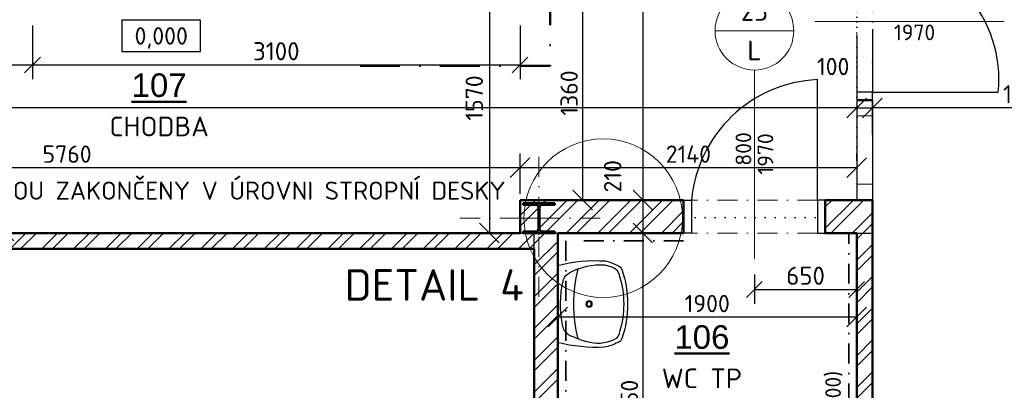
# Model space of a CAD drawing. Header units: millimetres. Extents: x -118752 to 407724, y -73278 to 155058.
# Tile 151 of 256: x 94143 to 100403, y 61864 to 64219. Entities that reach past the tile are written whole.
import ezdxf
from ezdxf.enums import TextEntityAlignment as Align

# ---------------------------------------------------------------- set-up
doc = ezdxf.new("R2010")
doc.units = ezdxf.units.MM
doc.header["$LTSCALE"] = 10
doc.linetypes.add('DASHDOT', pattern=[25.4, 12.7, -6.35, 0, -6.35])
doc.linetypes.add('DOT', pattern=[6.35, 0, -6.35])
doc.layers.add('CA_umyvadlo 1 (55x45)', color=7, linetype='Continuous')
doc.layers.add('IN_SANITA', color=7, linetype='Continuous')
for name, color, linetype, lineweight in [('CKBUBLINY', 1, 'Continuous', 18), ('CKBUBLINY_POPIS', 3, 'Continuous', 25), ('CKDVERE_', 7, 'Continuous', 25), ('CKDVERE_NADROVINOU', 1, 'DASHDOT', 18), ('CKDVERE_OSY', 1, 'Continuous', 18), ('CKDVERE_POPIS', 3, 'Continuous', 25), ('CKDVERE_ZARUBNE_RAM', 5, 'Continuous', 25), ('CKKOTY', 3, 'Continuous', 25), ('CKKOTY_VYS', 3, 'Continuous', 25), ('CKOBKLAD_POPIS', 3, 'Continuous', 25), ('CKOKNA', 1, 'Continuous', 18), ('CKPOPISM', 6, 'Continuous', 50), ('CKPOPISM_POPIS', 3, 'Continuous', 25), ('CKRASTR', 7, 'DASHDOT', 15), ('CKREZY_OZNACENI', 4, 'DASHDOT', 50), ('CKSTENY_PODROVINOU', 7, 'Continuous', 25), ('CKSTENY_REZ', 6, 'Continuous', 50), ('CKTEXTY_MALE', 3, 'Continuous', 18), ('CKTEXTY_STREDNI', 6, 'Continuous', 25), ('CSPROFILY_OSY', 1, 'DASHDOT', 18), ('CSPROFILY_REZY', 4, 'Continuous', 50), ('obklady', 4, 'DASHDOT', 35), ('srafy', 7, 'Continuous', 18)]:
    doc.layers.add(name, color=color, linetype=linetype, lineweight=lineweight)
doc.layers.add('CKDVERE_DORAZ', color=7, linetype='DOT', lineweight=25, plot=False)
doc.styles.add('Arial', font='arial.ttf', dxfattribs={"width": 0.8})
doc.styles.get("Standard").update_dxf_attribs({"font": 'isocpeur.ttf'})
doc.dimstyles.new('CADKON', dxfattribs={"dimscale": 50, "dimtxt": 2.2, "dimasz": 2.5, "dimexe": 1.8, "dimexo": 5, "dimgap": 0.6, "dimtad": 1, "dimrnd": 1, "dimtxsty": 'Standard', "dimblk1": 'OBLIQUE', "dimblk2": 'OBLIQUE', "dimsah": 1, "dimcen": 2.5, "dimadec": 1, "dimazin": 2, "dimtfac": 1, "dimtdec": 4, "dimtix": 1, "dimtmove": 2, "dimatfit": 3, "dimldrblk": 'OPEN30', "dimfxl": 5, "dimfxlon": 1, "dimtolj": 1, "dimarcsym": 0})
doc.dimstyles.new('CADKON obrazky', dxfattribs={"dimscale": 50, "dimtxt": 2.2, "dimasz": 2.5, "dimexe": 1.8, "dimexo": 2, "dimgap": 0.6, "dimtad": 1, "dimrnd": 1, "dimtxsty": 'Standard', "dimblk1": 'OBLIQUE', "dimblk2": 'OBLIQUE', "dimsah": 1, "dimcen": 2.5, "dimadec": 1, "dimazin": 2, "dimtfac": 1, "dimtdec": 4, "dimtix": 1, "dimtmove": 2, "dimatfit": 3, "dimldrblk": 'OPEN30', "dimfxl": 5, "dimfxlon": 1, "dimtolj": 1, "dimarcsym": 0})

# ---------------------------------------------------------------- blocks, each defined once
blk = doc.blocks.new('_OBLIQUE')
at = {"color": 0, "linetype": 'ByBlock'}
blk.add_line((-0.5, -0.5), (0.5, 0.5), dxfattribs=at)
blk = doc.blocks.new('*D7846')
at = {"layer": 'CKKOTY', "color": 0, "lineweight": -2}
for p, q in [((97564.4, 62080.4), (97564.4, 62420.4)), ((99464.4, 62080.4), (99464.4, 62420.4)), ((97564.4, 62330.4), (99464.4, 62330.4))]:
    blk.add_line(p, q, dxfattribs=at)
at = {"layer": 'Defpoints', "color": 0}
for p in [(99464.4, 62330.4), (97564.4, 61342.9), (99464.4, 61342.9)]:
    blk.add_point(p, dxfattribs=at)
at = {"layer": 'CKKOTY', "color": 0, "lineweight": -2, "xscale": 125, "yscale": 125, "zscale": 125, "rotation": 180}
blk.add_blockref('_OBLIQUE', (97564.4, 62330.4), dxfattribs=at)
at = {"layer": 'CKKOTY', "color": 0, "lineweight": -2, "xscale": 125, "yscale": 125, "zscale": 125}
blk.add_blockref('_OBLIQUE', (99464.4, 62330.4), dxfattribs=at)
at = {"layer": 'CKKOTY', "color": 0, "insert": (98514.4, 62415.4), "char_height": 110, "attachment_point": 5}
blk.add_mtext('\\A1;1900', dxfattribs=at)
blk = doc.blocks.new('_Open30')
at = {"color": 0, "lineweight": -2}
for p, q in [((-1, 0.268), (0, 0)), ((0, 0), (-1, -0.268)), ((0, 0), (-1, 0))]:
    blk.add_line(p, q, dxfattribs=at)
blk = doc.blocks.new('*D7862')
at = {"layer": 'CKKOTY', "color": 0, "lineweight": -2}
for p, q in [((99464.4, 64113.2), (99464.4, 63748.2)), ((99564.4, 64158.2), (99564.4, 63748.2)), ((99464.4, 63658.2), (99564.4, 63658.2))]:
    blk.add_line(p, q, dxfattribs=at)
at = {"layer": 'Defpoints', "color": 0}
for p in [(99464.4, 63613.2), (99564.4, 63658.2), (99564.4, 63658.2)]:
    blk.add_point(p, dxfattribs=at)
at = {"layer": 'CKKOTY', "color": 0, "lineweight": -2, "xscale": 125, "yscale": 125, "zscale": 125, "rotation": 180}
blk.add_blockref('_OBLIQUE', (99464.4, 63658.2), dxfattribs=at)
at = {"layer": 'CKKOTY', "color": 0, "lineweight": -2, "xscale": 125, "yscale": 125, "zscale": 125}
blk.add_blockref('_OBLIQUE', (99564.4, 63658.2), dxfattribs=at)
at = {"layer": 'CKKOTY', "color": 0, "insert": (99315.1, 63921.6), "char_height": 110, "attachment_point": 5}
blk.add_mtext('\\A1;100', dxfattribs=at)
blk = doc.blocks.new('*D7863')
at = {"layer": 'CKKOTY', "color": 0, "lineweight": -2}
for p, q in [((99464.4, 64108.2), (99464.4, 63748.2)), ((99464.4, 63658.2), (87054.4, 63658.2)), ((87054.4, 63213.2), (87054.4, 63568.2))]:
    blk.add_line(p, q, dxfattribs=at)
at = {"layer": 'Defpoints', "color": 0}
for p in [(87054.4, 63713.2), (87054.4, 63658.2), (99464.4, 63608.2)]:
    blk.add_point(p, dxfattribs=at)
at = {"layer": 'CKKOTY', "color": 0, "lineweight": -2, "xscale": 125, "yscale": 125, "zscale": 125, "rotation": 180}
blk.add_blockref('_OBLIQUE', (87054.4, 63658.2), dxfattribs=at)
at = {"layer": 'CKKOTY', "color": 0, "lineweight": -2, "xscale": 125, "yscale": 125, "zscale": 125}
blk.add_blockref('_OBLIQUE', (99464.4, 63658.2), dxfattribs=at)
at = {"layer": 'CKKOTY', "color": 0, "insert": (93610.6, 63763.6), "char_height": 110, "attachment_point": 5}
blk.add_mtext('\\A1;12410', dxfattribs=at)
blk = doc.blocks.new('*D7878')
at = {"layer": 'CKKOTY', "color": 0, "lineweight": -2}
for p, q in [((96824.4, 64433.1), (97039.8, 64433.1)), ((97129.8, 64433.1), (97129.8, 62863.2)), ((96824.4, 62863.2), (97039.8, 62863.2))]:
    blk.add_line(p, q, dxfattribs=at)
at = {"layer": 'Defpoints', "color": 0}
for p in [(97324.4, 64433.1), (97129.8, 62863.2), (97324.4, 62863.2)]:
    blk.add_point(p, dxfattribs=at)
at = {"layer": 'CKKOTY', "color": 0, "lineweight": -2, "xscale": 125, "yscale": 125, "zscale": 125}
for p, rotation in [((97129.8, 64433.1), 90), ((97129.8, 62863.2), 270)]:
    blk.add_blockref('_OBLIQUE', p, dxfattribs=dict(at, rotation=rotation))
at = {"layer": 'CKKOTY', "color": 0, "insert": (97033.1, 63721.7), "char_height": 110, "attachment_point": 5, "rotation": 90}
blk.add_mtext('\\A1;1570', dxfattribs=at)
blk = doc.blocks.new('*D7881')
at = {"layer": 'CKKOTY', "color": 0, "lineweight": -2}
for p, q in [((97947.6, 63073.2), (98194.8, 63073.2)), ((98104.8, 63073.2), (98104.8, 62863.2)), ((98064.4, 62863.2), (98194.8, 62863.2))]:
    blk.add_line(p, q, dxfattribs=at)
at = {"layer": 'Defpoints', "color": 0}
for p in [(97447.6, 63073.2), (97564.4, 62863.2), (98104.8, 62863.2)]:
    blk.add_point(p, dxfattribs=at)
at = {"layer": 'CKKOTY', "color": 0, "lineweight": -2, "xscale": 125, "yscale": 125, "zscale": 125}
for p, rotation in [((98104.8, 63073.2), 90), ((98104.8, 62863.2), 270)]:
    blk.add_blockref('_OBLIQUE', p, dxfattribs=dict(at, rotation=rotation))
at = {"layer": 'CKKOTY', "color": 0, "insert": (97913.1, 63224.1), "char_height": 110, "attachment_point": 5, "rotation": 90}
blk.add_mtext('\\A1;210', dxfattribs=at)
blk = doc.blocks.new('*D7882')
at = {"layer": 'CKKOTY', "color": 0, "lineweight": -2}
for p, q in [((98064.4, 62863.2), (98194.8, 62863.2)), ((98104.8, 62863.2), (98104.8, 60713.2)), ((98064.4, 60713.2), (98194.8, 60713.2))]:
    blk.add_line(p, q, dxfattribs=at)
at = {"layer": 'Defpoints', "color": 0}
for p in [(97564.4, 62863.2), (97564.4, 60713.2), (98104.8, 60713.2)]:
    blk.add_point(p, dxfattribs=at)
at = {"layer": 'CKKOTY', "color": 0, "lineweight": -2, "xscale": 125, "yscale": 125, "zscale": 125}
for p, rotation in [((98104.8, 62863.2), 90), ((98104.8, 60713.2), 270)]:
    blk.add_blockref('_OBLIQUE', p, dxfattribs=dict(at, rotation=rotation))
at = {"layer": 'CKKOTY', "color": 0, "insert": (98019.8, 61788.2), "char_height": 110, "attachment_point": 5, "rotation": 90}
blk.add_mtext('\\A1;2150', dxfattribs=at)
blk = doc.blocks.new('*D8404')
at = {"layer": 'CKKOTY', "color": 0, "lineweight": -2}
for p, q in [((98064.4, 66308.2), (98194.8, 66308.2)), ((98104.8, 66308.2), (98104.8, 63073.2)), ((97947.6, 63073.2), (98194.8, 63073.2))]:
    blk.add_line(p, q, dxfattribs=at)
at = {"layer": 'Defpoints', "color": 0}
for p in [(97564.4, 66308.2), (97447.6, 63073.2), (98104.8, 63073.2)]:
    blk.add_point(p, dxfattribs=at)
at = {"layer": 'CKKOTY', "color": 0, "lineweight": -2, "xscale": 125, "yscale": 125, "zscale": 125}
for p, rotation in [((98104.8, 66308.2), 90), ((98104.8, 63073.2), 270)]:
    blk.add_blockref('_OBLIQUE', p, dxfattribs=dict(at, rotation=rotation))
at = {"layer": 'CKKOTY', "color": 0, "insert": (97996.8, 64448), "char_height": 110, "attachment_point": 5, "rotation": 90}
blk.add_mtext('\\A1;3235', dxfattribs=at)
blk = doc.blocks.new('*D8696')
at = {"layer": 'CKKOTY', "color": 0, "lineweight": -2}
for p, q in [((98814.4, 62599.2), (98814.4, 62414.6)), ((99464.4, 62599.2), (99464.4, 62414.6)), ((98814.4, 62504.6), (99464.4, 62504.6))]:
    blk.add_line(p, q, dxfattribs=at)
at = {"layer": 'Defpoints', "color": 0}
for p in [(98814.4, 62699.2), (99464.4, 62699.2), (99464.4, 62504.6)]:
    blk.add_point(p, dxfattribs=at)
at = {"layer": 'CKKOTY', "color": 0, "lineweight": -2, "xscale": 100, "yscale": 100, "zscale": 100, "rotation": 180}
blk.add_blockref('_OBLIQUE', (98814.4, 62504.6), dxfattribs=at)
at = {"layer": 'CKKOTY', "color": 0, "lineweight": -2, "xscale": 100, "yscale": 100, "zscale": 100}
blk.add_blockref('_OBLIQUE', (99464.4, 62504.6), dxfattribs=at)
at = {"layer": 'CKKOTY', "color": 0, "insert": (99139.4, 62592.1), "char_height": 115, "attachment_point": 5}
blk.add_mtext('\\A1;650', dxfattribs=at)
blk = doc.blocks.new('*D8703')
at = {"layer": 'CKKOTY', "color": 0, "lineweight": -2}
for p, q in [((94124.4, 66463.2), (93966.5, 66463.2)), ((94056.5, 66463.2), (94056.5, 62863.2)), ((94106.9, 62863.2), (93966.5, 62863.2))]:
    blk.add_line(p, q, dxfattribs=at)
at = {"layer": 'Defpoints', "color": 0}
for p in [(94224.4, 66463.2), (94056.5, 62863.2), (94206.9, 62863.2)]:
    blk.add_point(p, dxfattribs=at)
at = {"layer": 'CKKOTY', "color": 0, "lineweight": -2, "xscale": 100, "yscale": 100, "zscale": 100}
for p, rotation in [((94056.5, 66463.2), 90), ((94056.5, 62863.2), 270)]:
    blk.add_blockref('_OBLIQUE', p, dxfattribs=dict(at, rotation=rotation))
at = {"layer": 'CKKOTY', "color": 0, "insert": (93969, 64451.5), "char_height": 115, "attachment_point": 5, "rotation": 90}
blk.add_mtext('\\A1;3600', dxfattribs=at)
blk = doc.blocks.new('*D8705')
at = {"layer": 'CKKOTY', "color": 0, "lineweight": -2}
for p, q in [((92924.4, 64181.4), (92924.4, 63841.4)), ((94224.4, 64181.4), (94224.4, 63841.4)), ((92924.4, 63931.4), (94224.4, 63931.4))]:
    blk.add_line(p, q, dxfattribs=at)
at = {"layer": 'Defpoints', "color": 0}
for p in [(92924.4, 64463.2), (94224.4, 64433.2), (94224.4, 63931.4)]:
    blk.add_point(p, dxfattribs=at)
at = {"layer": 'CKKOTY', "color": 0, "lineweight": -2, "xscale": 100, "yscale": 100, "zscale": 100, "rotation": 180}
blk.add_blockref('_OBLIQUE', (92924.4, 63931.4), dxfattribs=at)
at = {"layer": 'CKKOTY', "color": 0, "lineweight": -2, "xscale": 100, "yscale": 100, "zscale": 100}
blk.add_blockref('_OBLIQUE', (94224.4, 63931.4), dxfattribs=at)
at = {"layer": 'CKKOTY', "color": 0, "insert": (93574.4, 64018.9), "char_height": 115, "attachment_point": 5}
blk.add_mtext('\\A1;1300', dxfattribs=at)
blk = doc.blocks.new('*D8706')
at = {"layer": 'CKKOTY', "color": 0, "lineweight": -2}
for p, q in [((94224.4, 64181.4), (94224.4, 63841.4)), ((97324.4, 64181.4), (97324.4, 63841.4)), ((94224.4, 63931.4), (97324.4, 63931.4))]:
    blk.add_line(p, q, dxfattribs=at)
at = {"layer": 'Defpoints', "color": 0}
for p in [(94224.4, 64433.2), (97324.4, 64433.2), (97324.4, 63931.4)]:
    blk.add_point(p, dxfattribs=at)
at = {"layer": 'CKKOTY', "color": 0, "lineweight": -2, "xscale": 100, "yscale": 100, "zscale": 100, "rotation": 180}
blk.add_blockref('_OBLIQUE', (94224.4, 63931.4), dxfattribs=at)
at = {"layer": 'CKKOTY', "color": 0, "lineweight": -2, "xscale": 100, "yscale": 100, "zscale": 100}
blk.add_blockref('_OBLIQUE', (97324.4, 63931.4), dxfattribs=at)
at = {"layer": 'CKKOTY', "color": 0, "insert": (95774.4, 64018.9), "char_height": 115, "attachment_point": 5}
blk.add_mtext('\\A1;3100', dxfattribs=at)
blk = doc.blocks.new('*D8708')
at = {"layer": 'CKKOTY', "color": 0, "lineweight": -2}
for p, q in [((99564.4, 63490.7), (99564.4, 63748.2)), ((100964.4, 63563.2), (100964.4, 63748.2)), ((100964.4, 63658.2), (99564.4, 63658.2))]:
    blk.add_line(p, q, dxfattribs=at)
at = {"layer": 'Defpoints', "color": 0}
for p in [(99564.4, 63658.2), (100964.4, 63463.2), (99564.4, 63390.7)]:
    blk.add_point(p, dxfattribs=at)
at = {"layer": 'CKKOTY', "color": 0, "lineweight": -2, "xscale": 100, "yscale": 100, "zscale": 100, "rotation": 180}
blk.add_blockref('_OBLIQUE', (99564.4, 63658.2), dxfattribs=at)
at = {"layer": 'CKKOTY', "color": 0, "lineweight": -2, "xscale": 100, "yscale": 100, "zscale": 100}
blk.add_blockref('_OBLIQUE', (100964.4, 63658.2), dxfattribs=at)
at = {"layer": 'CKKOTY', "color": 0, "insert": (100545.4, 63745.7), "char_height": 115, "attachment_point": 5}
blk.add_mtext('\\A1;1400', dxfattribs=at)
blk = doc.blocks.new('*D8845')
at = {"layer": 'CKKOTY', "color": 0, "lineweight": -2}
for p, q in [((91564.4, 63323.2), (91564.4, 63369.9)), ((97324.4, 63113.2), (97324.4, 63369.9)), ((91564.4, 63279.9), (97324.4, 63279.9))]:
    blk.add_line(p, q, dxfattribs=at)
at = {"layer": 'Defpoints', "color": 0}
for p in [(97324.4, 63279.9), (91564.4, 63073.2), (97324.4, 62863.2)]:
    blk.add_point(p, dxfattribs=at)
at = {"layer": 'CKKOTY', "color": 0, "lineweight": -2, "xscale": 125, "yscale": 125, "zscale": 125, "rotation": 180}
blk.add_blockref('_OBLIQUE', (91564.4, 63279.9), dxfattribs=at)
at = {"layer": 'CKKOTY', "color": 0, "lineweight": -2, "xscale": 125, "yscale": 125, "zscale": 125}
blk.add_blockref('_OBLIQUE', (97324.4, 63279.9), dxfattribs=at)
at = {"layer": 'CKKOTY', "color": 0, "insert": (94444.4, 63364.9), "char_height": 110, "attachment_point": 5}
blk.add_mtext('\\A1;5760', dxfattribs=at)
blk = doc.blocks.new('*D8846')
at = {"layer": 'CKKOTY', "color": 0, "lineweight": -2}
for p, q in [((97324.4, 63113.2), (97324.4, 63369.9)), ((99464.4, 63323.2), (99464.4, 63369.9)), ((97324.4, 63279.9), (99464.4, 63279.9))]:
    blk.add_line(p, q, dxfattribs=at)
at = {"layer": 'Defpoints', "color": 0}
for p in [(99464.4, 63279.9), (99464.4, 63073.2), (97324.4, 62863.2)]:
    blk.add_point(p, dxfattribs=at)
at = {"layer": 'CKKOTY', "color": 0, "lineweight": -2, "xscale": 125, "yscale": 125, "zscale": 125, "rotation": 180}
blk.add_blockref('_OBLIQUE', (97324.4, 63279.9), dxfattribs=at)
at = {"layer": 'CKKOTY', "color": 0, "lineweight": -2, "xscale": 125, "yscale": 125, "zscale": 125}
blk.add_blockref('_OBLIQUE', (99464.4, 63279.9), dxfattribs=at)
at = {"layer": 'CKKOTY', "color": 0, "insert": (98394.4, 63364.9), "char_height": 110, "attachment_point": 5}
blk.add_mtext('\\A1;2140', dxfattribs=at)
blk = doc.blocks.new('*D8848')
at = {"layer": 'CKKOTY', "color": 0, "lineweight": -2}
for p, q in [((97574.4, 64433.2), (97811.3, 64433.2)), ((97721.3, 64433.2), (97721.3, 63073.2)), ((97574.4, 63073.2), (97811.3, 63073.2))]:
    blk.add_line(p, q, dxfattribs=at)
at = {"layer": 'Defpoints', "color": 0}
for p in [(97324.4, 64433.2), (97324.4, 63073.2), (97721.3, 63073.2)]:
    blk.add_point(p, dxfattribs=at)
at = {"layer": 'CKKOTY', "color": 0, "lineweight": -2, "xscale": 125, "yscale": 125, "zscale": 125}
for p, rotation in [((97721.3, 64433.2), 90), ((97721.3, 63073.2), 270)]:
    blk.add_blockref('_OBLIQUE', p, dxfattribs=dict(at, rotation=rotation))
at = {"layer": 'CKKOTY', "color": 0, "insert": (97636.3, 63753.2), "char_height": 110, "attachment_point": 5, "rotation": 90}
blk.add_mtext('\\A1;1360', dxfattribs=at)
blk = doc.blocks.new('*U5138')
at = {"color": 0, "linetype": 'ByBlock', "lineweight": -2}
blk.add_lwpolyline([(-5, -2), (5, -2), (5, 2), (-5, 2), (-5, -2)], dxfattribs=at)
blk = doc.blocks.new('CK_S_EXT_HEAHEA200')
for p, q in [((-100, 95), (100, 95)), ((-100, 95), (-100, 85)), ((-100, 85), (-21.25, 85)), ((-3.25, -67), (-3.25, 67)), ((3.25, -67), (3.25, 67)), ((100, 85), (21.25, 85)), ((100, 95), (100, 85)), ((-100, -95), (-100, -85)), ((-100, -85), (-21.25, -85)), ((-100, -95), (100, -95)), ((100, -85), (21.25, -85)), ((100, -95), (100, -85))]:
    blk.add_line(p, q)
for centre, start, end in [((-21.25, 67), 0, 90), ((21.25, 67), 90, 180), ((-21.25, -67), 270, 0), ((21.25, -67), 180, 270)]:
    blk.add_arc(centre, 18, start, end)
blk = doc.blocks.new('umyvadlo 1 (55x45)_P')
at = {"layer": 'CA_umyvadlo 1 (55x45)', "linetype": 'ByBlock'}
for points in [[(-0.2448, 0.0002, 0.077931), (-0.2731, -0.3008, 0.068031), (-0.2441, -0.381, 0.244962), (-0.2183, -0.4075, 0.165243), (0.2196, -0.4075, 0.244752), (0.2453, -0.381, 0.072964), (0.2756, -0.2947, 0.073303), (0.246, 0.0002)], [(-0.1991, -0.0766, 0.13917), (-0.2483, -0.2973), (-0.2369, -0.3358, 0.309536), (-0.174, -0.3925, 0.150009), (0.1756, -0.3925, 0.287481), (0.2281, -0.3557, 0.190467), (0.2403, -0.1835, 0.04778), (0.2004, -0.0766, 0.225267), (0.1455, -0.0326, 0.117325), (-0.1541, -0.0357, 0.189059), (-0.198, -0.0744)]]:
    blk.add_lwpolyline(points, format="xyb", close=True, dxfattribs=at)
blk.add_lwpolyline([(-0.2199, -0.1274, -0.125328), (0.2222, -0.1274)], format="xyb", dxfattribs=at)
for radius in [0.0204, 0.0139]:
    blk.add_circle((0.0006, -0.1987), radius, dxfattribs=at)
blk = doc.blocks.new('CK_BUBBLE_2_0_0')
at = {"color": 0, "linetype": 'ByBlock', "lineweight": -2}
blk.add_line((1, 0), (-1, 0), dxfattribs=at)
blk.add_circle((0, 0), 1, dxfattribs=at)
blk = doc.blocks.new('CKBL2010716104115', base_point=(94518, 62923))
blk = doc.blocks.new('CKBL2032316081210')

msp = doc.modelspace()

# ---------------------------------------------------------------- hatches: boundary and pattern name
at = {"layer": 'srafy', "transparency": 33554661}
h = msp.add_hatch(dxfattribs=at)
h.set_pattern_fill('ANSI32', color=256, scale=15, style=0)
edge = h.paths.add_edge_path()
edge.add_line((97544.387, 63043.162), (97465.637, 63043.162))
edge.add_arc((97465.637, 63025.162), 18, 90, 180)
edge.add_line((97447.637, 63025.162), (97447.637, 62958.162))
edge.add_line((97447.637, 62958.162), (97447.637, 62891.162))
edge.add_arc((97465.637, 62891.162), 18, 180, 270)
edge.add_line((97465.637, 62873.162), (97544.387, 62873.162))
edge.add_line((97544.387, 62873.162), (97544.387, 62863.162))
edge.add_line((97544.387, 62863.162), (97564.387, 62863.162))
edge.add_line((97564.387, 62863.162), (98364.387, 62863.162))
edge.add_line((98364.387, 62863.162), (98364.387, 62963.162))
edge.add_line((98364.387, 62963.162), (98364.387, 63073.162))
edge.add_line((98364.387, 63073.162), (97444.387, 63073.162))
edge.add_line((97444.387, 63073.162), (97444.387, 63053.162))
edge.add_line((97444.387, 63053.162), (97544.387, 63053.162))
edge.add_line((97544.387, 63053.162), (97544.387, 63043.162))
edge = h.paths.add_edge_path()
edge.add_line((97423.137, 63043.162), (97344.387, 63043.162))
edge.add_line((97344.387, 63043.162), (97344.387, 63053.162))
edge.add_line((97344.387, 63053.162), (97444.387, 63053.162))
edge.add_line((97444.387, 63053.162), (97444.387, 63073.162))
edge.add_line((97444.387, 63073.162), (97324.387, 63073.162))
edge.add_line((97324.387, 63073.162), (97324.387, 62958.162))
edge.add_line((97324.387, 62958.162), (97441.137, 62958.162))
edge.add_line((97441.137, 62958.162), (97441.137, 63025.162))
edge.add_arc((97423.137, 63025.162), 18, 0, 90)
edge = h.paths.add_edge_path()
edge.add_line((97324.387, 62958.162), (97324.387, 62863.162))
edge.add_line((97324.387, 62863.162), (97344.387, 62863.162))
edge.add_line((97344.387, 62863.162), (97344.387, 62873.162))
edge.add_line((97344.387, 62873.162), (97423.137, 62873.162))
edge.add_arc((97423.137, 62891.162), 18, 270, 360)
edge.add_line((97441.137, 62891.162), (97441.137, 62958.162))
edge.add_line((97441.137, 62958.162), (97324.387, 62958.162))
h.paths.add_polyline_path([(99464.387, 63073.162), (99264.387, 63073.162), (99264.387, 62963.162), (99264.387, 62863.162), (99414.387, 62863.162), (99464.387, 62863.162), (99564.387, 62863.162), (99564.387, 63073.162)])
h.paths.add_polyline_path([(99464.387, 62863.162), (99464.387, 60713.162), (99464.387, 60563.162), (99464.387, 60413.162), (99564.387, 60413.162), (99564.387, 62863.162)])
h.paths.add_polyline_path([(98400.731, 60713.162), (98328.044, 60713.162), (98218.276, 60713.162), (97810.499, 60713.162), (97700.731, 60713.162), (97628.044, 60713.162), (97564.387, 60713.162), (97564.387, 60563.162), (99464.387, 60563.162), (99464.387, 60713.162)])
h = msp.add_hatch(dxfattribs=at)
h.set_pattern_fill('ANSI32', color=256, scale=15, style=0)
edge = h.paths.add_edge_path()
edge.add_line((89404.387, 62863.162), (89404.387, 62763.162))
edge.add_line((89404.387, 62763.162), (91444.387, 62763.162))
edge.add_line((91444.387, 62763.162), (91444.387, 62863.162))
edge.add_line((91444.387, 62863.162), (91344.387, 62863.162))
edge.add_line((91344.387, 62863.162), (91344.387, 62873.162))
edge.add_line((91344.387, 62873.162), (91423.137, 62873.162))
edge.add_arc((91423.137, 62891.162), 18, 270, 360)
edge.add_line((91441.137, 62891.162), (91441.137, 62958.162))
edge.add_line((91441.137, 62958.162), (91324.387, 62958.162))
edge.add_line((91324.387, 62958.162), (91324.387, 62863.162))
edge.add_line((91324.387, 62863.162), (89404.387, 62863.162))
h.paths.add_polyline_path([(88504.387, 62863.162), (87054.387, 62863.162), (87054.387, 62858.162), (87054.387, 62763.162), (88504.387, 62763.162)])
edge = h.paths.add_edge_path()
edge.add_line((91564.387, 62863.162), (91564.387, 62958.162))
edge.add_line((91564.387, 62958.162), (91447.637, 62958.162))
edge.add_line((91447.637, 62958.162), (91447.637, 62891.162))
edge.add_arc((91465.637, 62891.162), 18, 180, 270)
edge.add_line((91465.637, 62873.162), (91544.387, 62873.162))
edge.add_line((91544.387, 62873.162), (91544.387, 62863.162))
edge.add_line((91544.387, 62863.162), (91444.387, 62863.162))
edge.add_line((91444.387, 62863.162), (91444.387, 62763.162))
edge.add_line((91444.387, 62763.162), (92204.387, 62763.162))
edge.add_line((92204.387, 62763.162), (92204.387, 62863.162))
edge.add_line((92204.387, 62863.162), (91564.387, 62863.162))
h.paths.add_polyline_path([(93104.387, 62763.162), (97414.387, 62763.162), (97414.387, 62863.162), (97344.387, 62863.162), (97324.387, 62863.162), (93104.387, 62863.162)])
h.paths.add_polyline_path([(97414.387, 59082.662), (97564.387, 59082.662), (97564.387, 60563.162), (97564.387, 60713.162), (97564.387, 61373.162), (97564.387, 61433.162), (97564.387, 62863.162), (97414.387, 62863.162), (97414.387, 62763.162)])

# ---------------------------------------------------------------- linework, layer by layer
at = {"layer": 'CKBUBLINY'}
msp.add_line((98814.387, 62699.162), (98814.387, 62699.162), dxfattribs=at)
at = {"layer": 'CKDVERE_'}
for p, q in [((99214.387, 63073.162), (99214.387, 63838.162)), ((99564.387, 63758.162), (100364.387, 63758.162))]:
    msp.add_line(p, q, dxfattribs=at)
for centre, radius, start, end in [((99548.99, 63838.92), 819.387, 354.3437937, 88.923285), ((99252.387, 62997.623), 841.397, 92.5885104, 174.8491662)]:
    msp.add_arc(centre, radius, start, end, dxfattribs=at)
at = {"layer": 'CKDVERE_DORAZ'}
for p, q in [((99464.387, 63408.162), (99464.387, 64608.162)), ((99264.387, 62963.162), (98364.387, 62963.162))]:
    msp.add_line(p, q, dxfattribs=at)
at = {"layer": 'CKDVERE_NADROVINOU'}
for p, q in [((99464.387, 63758.162), (99464.387, 64658.162)), ((99564.387, 63758.162), (99564.387, 64658.162)), ((99214.387, 63073.162), (98414.387, 63073.162)), ((99214.387, 62863.162), (98414.387, 62863.162))]:
    msp.add_line(p, q, dxfattribs=at)
at = {"layer": 'CKDVERE_OSY'}
for p, q in [((100400.387, 64208.162), (99200.387, 64208.162)), ((98814.387, 63899.162), (98814.387, 62699.162))]:
    msp.add_line(p, q, dxfattribs=at)
at = {"layer": 'CKDVERE_ZARUBNE_RAM'}
for p, q in [((99564.387, 63758.162), (99464.387, 63758.162)), ((99464.387, 63758.162), (99464.387, 63708.162)), ((99564.387, 63708.162), (99564.387, 63758.162)), ((99464.387, 63708.162), (99564.387, 63708.162)), ((98364.387, 63073.162), (98414.387, 63073.162)), ((98364.387, 62863.162), (98364.387, 63073.162)), ((98414.387, 63073.162), (98414.387, 62863.162)), ((99264.387, 63073.162), (99214.387, 63073.162)), ((99214.387, 63073.162), (99214.387, 62863.162)), ((99264.387, 62863.162), (99264.387, 63073.162)), ((98414.387, 62863.162), (98364.387, 62863.162)), ((99214.387, 62863.162), (99264.387, 62863.162))]:
    msp.add_line(p, q, dxfattribs=at)
at = {"layer": 'CKOKNA'}
for p, q in [((99464.387, 63608.162), (99464.387, 63708.162)), ((99464.387, 63708.162), (99564.387, 63708.162)), ((99564.387, 63608.162), (99564.387, 63708.162)), ((99464.387, 63608.162), (99464.387, 63173.162)), ((99464.387, 63608.162), (99564.387, 63608.162)), ((99564.387, 63608.162), (99564.387, 63173.162)), ((99464.387, 63173.162), (99564.387, 63173.162)), ((99464.387, 63173.162), (99464.387, 63073.162)), ((99564.387, 63173.162), (99564.387, 63073.162)), ((99464.387, 63073.162), (99564.387, 63073.162))]:
    msp.add_line(p, q, dxfattribs=at)
at = {"layer": 'CKRASTR'}
for p, q in [((97444.387, 62458.162), (97444.387, 63458.162)), ((96944.387, 62958.162), (97944.387, 62958.162))]:
    msp.add_line(p, q, dxfattribs=at)
at = {"layer": 'CKREZY_OZNACENI', "ltscale": 2}
for p in [(97516.196, 64945.507), (96306.837, 63926.32)]:
    msp.add_line(p, (97516.196, 63926.32), dxfattribs=at)
at = {"layer": 'CKSTENY_PODROVINOU'}
for p, q in [((99464.387, 63708.162), (99464.387, 63073.162)), ((99564.387, 63708.162), (99564.387, 63073.162)), ((99464.387, 63073.162), (99564.387, 63073.162)), ((97414.387, 62763.162), (97414.387, 62863.162)), ((99464.387, 62863.162), (99564.387, 62863.162))]:
    msp.add_line(p, q, dxfattribs=at)
at = {"layer": 'CKSTENY_PODROVINOU', "color": 0, "linetype": 'Continuous'}
msp.add_line((97324.387, 62863.162), (97564.387, 62863.162), dxfattribs=at)
at = {"layer": 'CKSTENY_REZ'}
for p, q in [((99464.387, 63708.162), (99564.387, 63708.162)), ((99464.387, 63708.162), (99564.387, 63708.162)), ((97324.387, 63073.162), (98364.387, 63073.162)), ((97324.387, 62863.162), (97324.387, 63073.162)), ((98364.387, 62863.162), (98364.387, 63073.162)), ((99264.387, 63073.162), (99464.387, 63073.162)), ((99264.387, 62863.162), (99264.387, 63073.162)), ((99464.387, 63073.162), (99564.387, 63073.162)), ((99564.387, 63073.162), (99564.387, 60413.162)), ((93104.387, 62863.162), (97324.387, 62863.162)), ((97564.387, 62863.162), (97564.387, 60713.162)), ((97564.387, 62863.162), (98364.387, 62863.162)), ((99264.387, 62863.162), (99464.387, 62863.162)), ((99464.387, 62863.162), (99464.387, 60713.162)), ((93104.387, 62763.162), (97414.387, 62763.162)), ((97414.387, 62763.162), (97414.387, 59082.662))]:
    msp.add_line(p, q, dxfattribs=at)
at = {"layer": 'CKTEXTY_MALE'}
msp.add_circle((97852.87, 62958.162), 503.851, dxfattribs=at)
at = {"layer": 'CSPROFILY_OSY'}
for p, q in [((97444.387, 62853.162), (97444.387, 63098.162)), ((97334.387, 62958.162), (97554.387, 62958.162))]:
    msp.add_line(p, q, dxfattribs=at)
at = {"layer": 'obklady'}
msp.add_lwpolyline([(98364.387, 62813.162), (97614.387, 62813.162), (97614.387, 60763.162), (99414.387, 60763.162), (99414.387, 62863.162)], dxfattribs=at)

# ---------------------------------------------------------------- block references
at = {"layer": 'CKBUBLINY'}
ref = msp.add_blockref('CK_BUBBLE_2_0_0', (98814.387, 64149.162), dxfattribs=dict(at, xscale=250, yscale=250, zscale=250))
ref.add_attrib('NUM1', '23', dxfattribs={"layer": 'CKBUBLINY_POPIS', "height": 125}).set_placement((98814.387, 64211.662), align=Align.CENTER)
ref.add_attrib('NUM2', 'L', dxfattribs={"layer": 'CKBUBLINY_POPIS', "height": 125}).set_placement((98814.387, 64086.662), align=Align.TOP_CENTER)
at = {"layer": 'CKKOTY_VYS'}
ref = msp.add_blockref('*U5138', (95042.986, 64116.06), dxfattribs=dict(at, xscale=50, yscale=50, zscale=50))
ref.add_attrib('Výška', '0,000', dxfattribs={"layer": '0', "color": 0, "linetype": 'ByBlock', "lineweight": -2, "height": 110}).set_placement((95042.986, 64116.06), align=Align.MIDDLE_CENTER)
at = {"layer": 'CKPOPISM'}
ref = msp.add_blockref('CKBL2010716104115', (95029.557, 63478.107), dxfattribs=dict(at, xscale=0.5, yscale=0.5, zscale=0.5))
ref.add_attrib('JMENO', 'CHODBA', dxfattribs={"layer": 'CKPOPISM_POPIS', "height": 125}).set_placement((95029.557, 63478.107), align=Align.CENTER)
ref.add_attrib('CISLO', '%%U107', dxfattribs={"height": 150, "style": 'Arial'}).set_placement((95029.557, 63728.107), align=Align.CENTER)
ref = msp.add_blockref('CKBL2032316081210', (98480.264, 61877.741), dxfattribs=at)
ref.add_attrib('CISLO', '%%U106', dxfattribs={"height": 150, "style": 'Arial'}).set_placement((98480.264, 62127.741), align=Align.CENTER)
ref.add_attrib('JMENO', 'WC TP', dxfattribs={"layer": 'CKPOPISM_POPIS', "height": 125}).set_placement((98480.264, 61877.741), align=Align.CENTER)
at = {"layer": 'CSPROFILY_REZY'}
msp.add_blockref('CK_S_EXT_HEAHEA200', (97444.387, 62958.162), dxfattribs=at)
at = {"layer": 'IN_SANITA', "linetype": 'Continuous', "xscale": -1000, "yscale": 1000, "zscale": 1000, "rotation": 89.99999999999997}
msp.add_blockref('umyvadlo 1 (55x45)_P', (97564.598, 62413.162), dxfattribs=at)

# ---------------------------------------------------------------- texts
at = {"layer": 'CKDVERE_POPIS'}
msp.add_text(' 1970', height=100, dxfattribs=at).set_placement((99800.387, 64188.162), align=Align.TOP_CENTER)
msp.add_text(' 1970', height=100, rotation=90, dxfattribs=at).set_placement((98834.387, 63334.162), align=Align.TOP_CENTER)
msp.add_text('  800', height=100, rotation=90, dxfattribs=at).set_placement((98794.387, 63334.162), align=Align.CENTER)
at = {"layer": 'CKOBKLAD_POPIS'}
msp.add_text('(2000)', height=100, rotation=90, dxfattribs=at).set_placement((99314.387, 61813.162), align=Align.MIDDLE_CENTER)
at = {"layer": 'CKTEXTY_MALE'}
msp.add_text('SDK PŘÍČKY OBVODU CHODBY BUDOU ZAKONČENY V ÚROVNI STROPNÍ DESKY', height=115, dxfattribs=at).set_placement((91538.428, 63075.267))
at = {"layer": 'CKTEXTY_STREDNI', "insert": (96208.558, 62633.796), "char_height": 200, "width": 1505.11879, "attachment_point": 1}
msp.add_mtext('DETAIL 4\\P', dxfattribs=at)

# ---------------------------------------------------------------- dimensions: what is measured, and where the dimension line sits
at = {"layer": 'CKKOTY'}
for base, p1, p2, dimstyle, override, picture, middle in [((94056.527, 62863.162), (94224.387, 66463.162), (94206.931, 62863.162), 'CADKON obrazky', {"dimtxt": 2.3, "dimasz": 2}, '*D8703', (93969.027, 64451.494)), ((98104.83, 63073.162), (97564.387, 66308.162), (97447.637, 63073.162), 'CADKON', {"dimscale": 50, "dimexo": 10, "dimtmove": 2}, '*D8404', (97996.79, 64448.028)), ((97129.783393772, 62863.162350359), (97324.387292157, 64433.137350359), (97324.387292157, 62863.162350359), 'CADKON', {"dimscale": 50, "dimexo": 10, "dimtmove": 2}, '*D7878', (97033.138877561, 63721.719818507)), ((98104.83, 62863.162), (97447.637, 63073.162), (97564.387, 62863.162), 'CADKON', {"dimscale": 50, "dimexo": 10, "dimtmove": 2}, '*D7881', (97913.11, 63224.097))]:
    dim = msp.add_linear_dim(base=base, p1=p1, p2=p2, angle=90, dimstyle=dimstyle, override=override, dxfattribs=at)
    dim.commit()
    dim.dimension.update_dxf_attribs({"geometry": picture, "text_midpoint": middle, "dimtype": 160})
for base, p1, p2, override, picture, middle in [((97721.347, 63073.162), (97324.417, 64433.162), (97324.387, 63073.162), {"dimtmove": 2}, '*D8848', (97636.347, 63753.162)), ((98104.83, 60713.162), (97564.387, 62863.162), (97564.387, 60713.162), {"dimscale": 50, "dimexo": 10, "dimtmove": 2}, '*D7882', (98019.83, 61788.162))]:
    dim = msp.add_linear_dim(base=base, p1=p1, p2=p2, angle=90, dimstyle='CADKON', override=override, dxfattribs=at)
    dim.commit()
    dim.dimension.update_dxf_attribs({"geometry": picture, "text_midpoint": middle})
for base, p1, p2, dimstyle, override, picture, middle in [((94224.387, 63931.405), (92924.387, 64463.167), (94224.387, 64433.162), 'CADKON obrazky', {"dimtxt": 2.3, "dimasz": 2, "dimtmove": 2}, '*D8705', (93574.387, 64018.905)), ((97324.387, 63931.405), (94224.387, 64433.162), (97324.387, 64433.162), 'CADKON obrazky', {"dimtxt": 2.3, "dimasz": 2, "dimtmove": 2}, '*D8706', (95774.387, 64018.905)), ((97324.387, 63279.948), (91564.387, 63073.162), (97324.387, 62863.162), 'CADKON', {"dimtmove": 2}, '*D8845', (94444.387, 63364.948)), ((99464.387, 63279.948), (97324.387, 62863.162), (99464.387, 63073.162), 'CADKON', {"dimtmove": 2}, '*D8846', (98394.387, 63364.948)), ((99464.387, 62504.619), (98814.387, 62699.162), (99464.387, 62699.162), 'CADKON obrazky', {"dimtxt": 2.3, "dimasz": 2}, '*D8696', (99139.387, 62592.119)), ((99464.387, 62330.426), (97564.387, 61342.91), (99464.387, 61342.91), 'CADKON', {"dimscale": 50, "dimexo": 10, "dimtmove": 2}, '*D7846', (98514.387, 62415.426))]:
    dim = msp.add_linear_dim(base=base, p1=p1, p2=p2, dimstyle=dimstyle, override=override, dxfattribs=at)
    dim.commit()
    dim.dimension.update_dxf_attribs({"geometry": picture, "text_midpoint": middle})
for base, p1, p2, dimstyle, override, picture, middle in [((87054.387, 63658.162), (99464.387, 63608.162), (87054.387, 63713.162), 'CADKON', {"dimscale": 50, "dimexo": 10, "dimtmove": 2}, '*D7863', (93610.619, 63763.625)), ((99564.387, 63658.162), (99464.387, 63613.162), (99564.387, 63658.162), 'CADKON', {"dimscale": 50, "dimexo": 10, "dimtmove": 2}, '*D7862', (99315.105, 63921.589)), ((99564.387, 63658.162), (100964.387, 63463.162), (99564.387, 63390.662), 'CADKON obrazky', {"dimtxt": 2.3, "dimasz": 2, "dimtmove": 2}, '*D8708', (100545.372, 63745.662))]:
    dim = msp.add_linear_dim(base=base, p1=p1, p2=p2, dimstyle=dimstyle, override=override, dxfattribs=at)
    dim.commit()
    dim.dimension.update_dxf_attribs({"geometry": picture, "text_midpoint": middle, "dimtype": 160})

doc.saveas('drawing.dxf')
